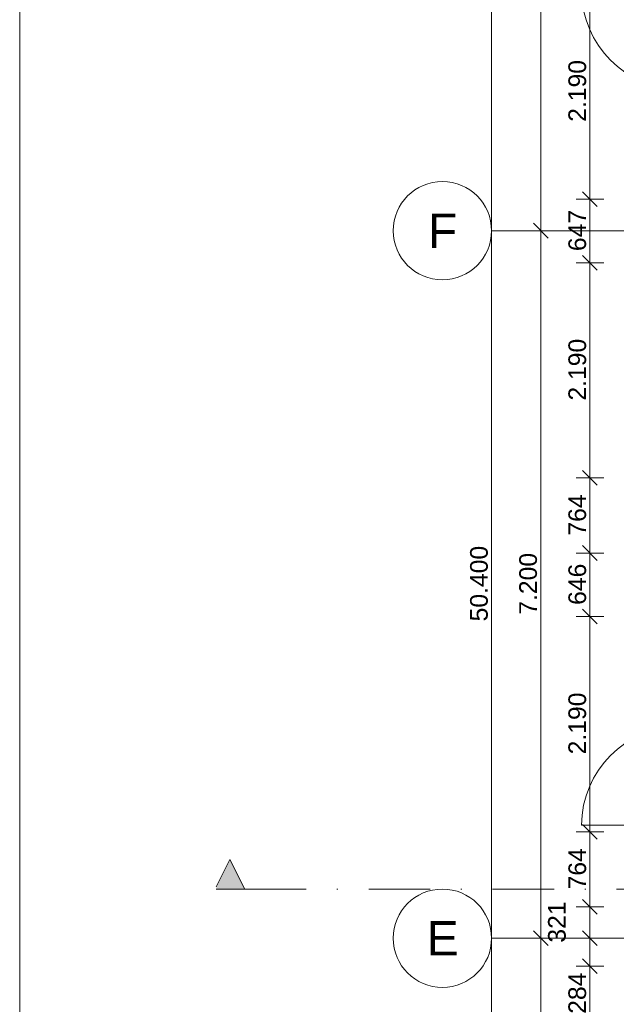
# Model space of a CAD drawing. Header units: millimetres. Extents: x 10 to 584, y 10 to 831.
# Tile 30 of 79: x 10 to 71, y 468 to 569. Entities that reach past the tile are written whole.
import ezdxf
from ezdxf.xclip import XClip

# ---------------------------------------------------------------- set-up
doc = ezdxf.new("R2010")
doc.units = ezdxf.units.MM
doc.header["$MEASUREMENT"] = 0
doc.header["$XCLIPFRAME"] = 0
doc.linetypes.add('B0204', pattern=[13, 10, -1, 1, -1])
doc.linetypes.add('B0302', pattern=[12.51, 6.26, -3.125, 0, -3.125])
for name, color, linetype in [('21 Buitenwanden Deuren', 7, 'Continuous'), ('A Lijn doorsnede', 7, 'Continuous'), ('A Lijn doorsnede 2D arcering', 7, 'Continuous'), ('A Stramien', 7, 'Continuous'), ('Maatvoering 1_ 50_100', 7, 'Continuous')]:
    doc.layers.add(name, color=color, linetype=linetype)
doc.styles.add('GENERATED_STYLE_1', font='txt')

# ---------------------------------------------------------------- blocks, each defined once
blk = doc.blocks.new('Drawing_2_2', base_point=(78, 259.19))
at = {"layer": 'A Lijn doorsnede 2D arcering', "linetype": 'Continuous', "lineweight": 0, "true_color": 0x000000}
blk.add_hatch(color=18, dxfattribs=at).paths.add_polyline_path([(31.39, 483.2), (30, 480.43), (30, 480.2), (32.89, 480.2)])
at = {"layer": '21 Buitenwanden Deuren', "color": 1, "linetype": 'Continuous', "lineweight": 0}
blk.add_line((77.16, 486.7), (67.16, 486.7), dxfattribs=at)
for centre, start, end in [((77.16, 571.62), 180, 270), ((77.16, 486.7), 90, 180)]:
    blk.add_arc(centre, 10, start, end, dxfattribs=at)
at = {"layer": 'A Lijn doorsnede', "color": 9, "linetype": 'B0302', "lineweight": 0}
blk.add_line((32.89, 480.2), (529.11, 480.2), dxfattribs=at)
at = {"layer": 'A Lijn doorsnede', "color": 2, "linetype": 'Continuous', "lineweight": 0, "flags": 128}
blk.add_lwpolyline([(30, 480.2), (32.89, 480.2), (31.39, 483.2), (30, 480.43)], dxfattribs=at)
at = {"layer": 'A Stramien', "color": 1, "linetype": 'Continuous', "lineweight": 0}
for p, q in [((58, 763.19), (58, 259.19)), ((63, 619.19), (63, 547.19)), ((61.59, 547.19), (64.41, 547.19)), ((63.75, 546.44), (62.25, 547.94)), ((63, 547.19), (63, 475.19)), ((63.75, 474.44), (62.25, 475.94)), ((61.59, 475.19), (64.41, 475.19)), ((63, 475.19), (63, 439.19))]:
    blk.add_line(p, q, dxfattribs=at)
at = {"layer": 'A Stramien', "color": 9, "linetype": 'B0204', "lineweight": 0}
for p, q in [((68, 547.19), (58, 547.19)), ((68, 547.19), (520.56, 547.19)), ((68, 475.19), (58, 475.19)), ((68, 475.19), (520.56, 475.19))]:
    blk.add_line(p, q, dxfattribs=at)
at = {"layer": 'A Stramien', "color": 2, "linetype": 'Continuous', "lineweight": 0, "flags": 128}
for points in [[(58, 547.19, 1), (48, 547.19, 1)], [(58, 475.19, 1), (48, 475.19, 1)]]:
    blk.add_lwpolyline(points, format="xyb", close=True, dxfattribs=at)
at = {"layer": 'A Stramien', "color": 9, "linetype": 'B0204', "lineweight": 0}
for p in [(68, 547.19), (68, 547.19), (68, 475.19), (68, 475.19)]:
    blk.add_point(p, dxfattribs=at)
at = {"layer": 'Maatvoering 1_ 50_100', "color": 1, "linetype": 'Continuous', "lineweight": 0}
for p, q in [((68, 572.29), (68, 550.39)), ((68.75, 549.64), (67.25, 551.14)), ((66.59, 550.39), (69.41, 550.39)), ((68, 550.39), (68, 543.93)), ((68.75, 543.18), (67.25, 544.68)), ((66.59, 543.93), (69.41, 543.93)), ((68, 543.93), (68, 522.03)), ((66.59, 522.03), (69.41, 522.03)), ((68.75, 521.28), (67.25, 522.78)), ((68, 522.03), (68, 514.39)), ((68.75, 513.64), (67.25, 515.14)), ((66.59, 514.39), (69.41, 514.39)), ((68, 514.39), (68, 507.93)), ((68.75, 507.18), (67.25, 508.68)), ((66.59, 507.93), (69.41, 507.93)), ((68, 507.93), (68, 486.03)), ((66.59, 486.03), (69.41, 486.03)), ((68.75, 485.28), (67.25, 486.78)), ((68, 486.03), (68, 478.39)), ((68.75, 477.64), (67.25, 479.14)), ((66.59, 478.39), (69.41, 478.39)), ((68, 478.39), (68, 475.19)), ((68.75, 474.44), (67.25, 475.94)), ((66.59, 475.19), (69.41, 475.19)), ((68, 475.19), (68, 472.35)), ((68.75, 471.6), (67.25, 473.1)), ((66.59, 472.35), (69.41, 472.35)), ((68, 472.35), (68, 446.13))]:
    blk.add_line(p, q, dxfattribs=at)
at = {"layer": 'A Stramien', "color": 2, "linetype": 'Continuous', "lineweight": 0, "char_height": 3.5, "attachment_point": 1, "style": 'GENERATED_STYLE_1'}
for s, insert in [('\\A1;{\\pql;\\pt0;\\fArial|b0|i0|c0|p38;F}', (51.53, 548.94)), ('\\A1;{\\pql;\\pt0;\\fArial|b0|i0|c0|p38;E}', (51.4, 476.94))]:
    blk.add_mtext(s, dxfattribs=dict(at, insert=insert))
at = {"layer": 'A Stramien', "color": 2, "linetype": 'Continuous', "lineweight": 0, "char_height": 1.8, "attachment_point": 7, "rotation": 90, "style": 'GENERATED_STYLE_1'}
for s, insert, width in [('\\A1;{\\pql;\\fArial|b0|i0|c0|p38;50.400}', (57.64, 507.43), 7.5209), ('\\A1;{\\pql;\\fArial|b0|i0|c0|p38;7.200}', (62.64, 508.11), 6.155)]:
    blk.add_mtext(s, dxfattribs=dict(at, insert=insert, width=width))
at = {"layer": 'Maatvoering 1_ 50_100', "color": 2, "linetype": 'Continuous', "lineweight": 0, "char_height": 1.8, "attachment_point": 7, "rotation": 90, "style": 'GENERATED_STYLE_1'}
for s, insert, width in [('\\A1;{\\pql;\\fArial|b0|i0|c0|p38;2.190}', (67.64, 558.27), 6.155), ('\\A1;{\\pql;\\fArial|b0|i0|c0|p38;647}', (67.64, 545.11), 4.0978), ('\\A1;{\\pql;\\fArial|b0|i0|c0|p38;2.190}', (67.64, 529.9), 6.155), ('\\A1;{\\pql;\\fArial|b0|i0|c0|p38;764}', (67.64, 516.16), 4.0978), ('\\A1;{\\pql;\\fArial|b0|i0|c0|p38;646}', (67.64, 509.11), 4.0978), ('\\A1;{\\pql;\\fArial|b0|i0|c0|p38;2.190}', (67.64, 493.9), 6.155), ('\\A1;{\\pql;\\fArial|b0|i0|c0|p38;764}', (67.64, 480.16), 4.0978), ('\\A1;{\\pql;\\fArial|b0|i0|c0|p38;321}', (65.57, 474.74), 4.0978), ('\\A1;{\\pql;\\fArial|b0|i0|c0|p38;284}', (67.64, 467.5), 4.0978)]:
    blk.add_mtext(s, dxfattribs=dict(at, insert=insert, width=width))

msp = doc.modelspace()

# ---------------------------------------------------------------- linework, layer by layer
at = {"color": 1, "linetype": 'Continuous', "lineweight": 0, "flags": 128}
msp.add_lwpolyline([(10, 10), (584, 10), (584, 831), (10, 831)], close=True, dxfattribs=at)

# ---------------------------------------------------------------- next in the draw order: block references
at = {"color": 4, "linetype": 'Continuous', "lineweight": 0}
ref = msp.add_blockref('Drawing_2_2', (78, 259.19), dxfattribs=at)
XClip(ref).set_block_clipping_path([(30, 141.736842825), (586.5626696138, 806.4087291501)])

doc.saveas('drawing.dxf')
